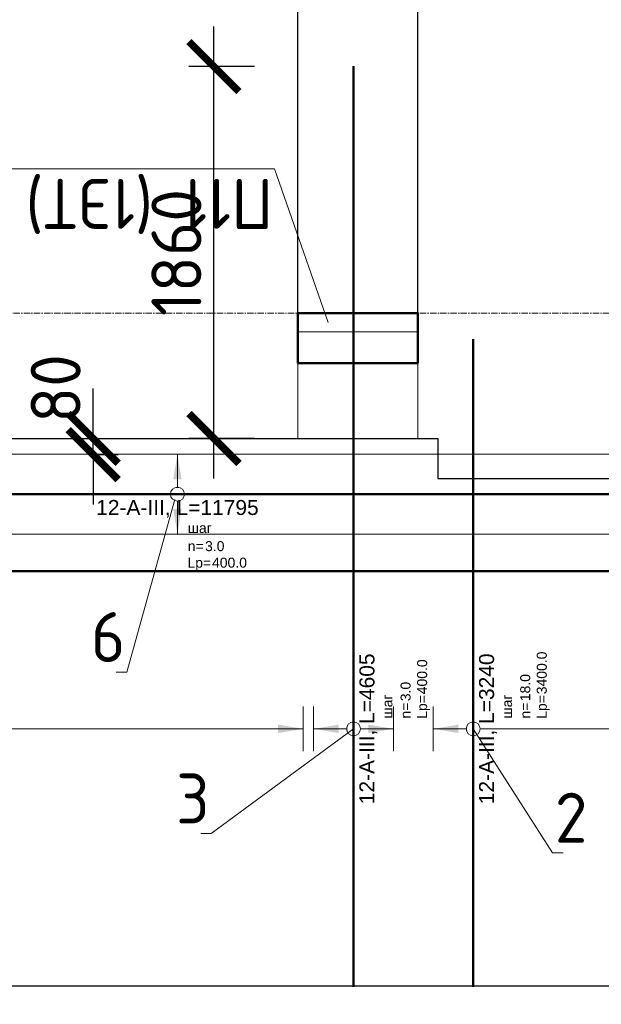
# Model space of a CAD drawing. Header units: millimetres. Extents: x 376598 to 1249954, y -318491 to -22134.
# Tile 224 of 256: x 607754 to 610661, y -31830 to -26905. Entities that reach past the tile are written whole.
import ezdxf
from ezdxf import colors
from ezdxf.entities.mleader import LeaderData, LeaderLine
from ezdxf.enums import TextEntityAlignment as Align
from ezdxf.math import Vec2, Vec3

# ---------------------------------------------------------------- set-up
doc = ezdxf.new("R2010")
doc.units = ezdxf.units.MM
doc.set_wipeout_variables(frame=1)
doc.linetypes.add('______5', pattern=[1100, 800, -100, 100, -100])
doc.linetypes.add('осевая', pattern=[50.8, 31.75, -6.35, 6.35, -6.35])
for name, color, linetype, lineweight in [('Standard', 7, 'Continuous', 25), ('АрмСтер', 2, 'Continuous', 50), ('Конструкции 0.5', 5, 'Continuous', 50), ('Оси', 40, '______5', 18), ('подоснова', 151, 'Continuous', 5), ('РАЗМЕРЫ', 1, 'Continuous', 9)]:
    doc.layers.add(name, color=color, linetype=linetype, lineweight=lineweight)
doc.layers.add('АрмСтер_атрибуты', color=2, linetype='Continuous', lineweight=0, plot=False)
doc.styles.add('GOST-2.304_Type-B', font='GOST_Common.ttf')
doc.styles.get("Standard").update_dxf_attribs({"font": 'arial.ttf'})
doc.styles.add('Аннотативный', font='arial.ttf')
doc.dimstyles.new('СПДС', dxfattribs={"dimscale": 100, "dimtxt": 2.5, "dimasz": 2.5, "dimexe": 1.25, "dimexo": 0, "dimtad": 1, "dimdec": 0, "dimtxsty": 'GOST-2.304_Type-B', "dimblk": 'ARCHTICK', "dimcen": 2.5, "dimdle": 2, "dimadec": 0, "dimazin": 2, "dimtfac": 0.75, "dimtdec": 0, "dimtmove": 1, "dimatfit": 3, "dimfxl": 1, "dimtolj": 1, "dimarcsym": 1})

# ---------------------------------------------------------------- blocks, each defined once
blk = doc.blocks.new('*U772')
at = {"layer": 'РАЗМЕРЫ'}
for p, q in [((112.5, 200), (-112.5, 200)), ((112.5, -200), (-112.5, -200))]:
    blk.add_line(p, q, dxfattribs=at)
at = {"layer": 'РАЗМЕРЫ', "ltscale": 15}
blk.add_line((0, -200), (0, 200), dxfattribs=at)
at = {"layer": 'РАЗМЕРЫ'}
for points in [[(0, 200), (20.9, 74.8), (-20.9, 74.8)], [(0, -200), (20.9, -74.8), (-20.9, -74.8)]]:
    blk.add_solid(points, dxfattribs=at)
at = {"layer": 'АрмСтер_атрибуты', "color": 215, "ltscale": 15, "style": 'Аннотативный'}
for s, p in [('шаг', (51.4, -194.2)), ('n=', (51.4, -285.1)), ('Lр=', (50.2, -367.8))]:
    blk.add_text(s, height=50, dxfattribs=at).set_placement(p)
at = {"layer": 'АрмСтер_атрибуты', "style": 'Аннотативный', "flags": 8}
blk.add_attdef('ПОЗ', (110, 29.6), '', height=75, dxfattribs=at)
at = {"layer": 'АрмСтер_атрибуты', "color": 215, "style": 'Аннотативный'}
for tag, p, flags in [('ШАГ', (190.9, -194.2), 10), ('КОЛ', (138, -285.1), 8), ('ШИРИНА', (172.9, -367.8), 8)]:
    blk.add_attdef(tag, p, '', height=50, dxfattribs=dict(at, flags=flags))
at = {"layer": 'АрмСтер_атрибуты', "flags": 9}
for tag, p in [('МАССА', (-2096, -410.5)), ('ОБОЗНАЧЕНИЕ', (-2096, -524.4))]:
    blk.add_attdef(tag, p, '', height=75, dxfattribs=at)
at = {"linetype": 'Continuous', "lineweight": 0}
blk.add_wipeout([(35, 0), (28.3, 20.6), (10.8, 33.3), (-10.8, 33.3), (-28.3, 20.6), (-35, 0), (-28.3, -20.6), (-10.8, -33.3), (10.8, -33.3), (28.3, -20.6)], dxfattribs=at)
at = {"color": 0, "linetype": 'ByBlock', "lineweight": -2, "ltscale": 100}
blk.add_line((-1290, 0), (3315, 0), dxfattribs=at)
at = {"layer": 'РАЗМЕРЫ'}
blk.add_circle((0, 0), 35, dxfattribs=at)
at = {"layer": 'АрмСтер_атрибуты', "style": 'Аннотативный', "flags": 8}
blk.add_attdef('НАИМЕНОВАНИЕ', text='', height=75, dxfattribs=at).set_placement((0, -29.3), align=Align.TOP_CENTER)
blk = doc.blocks.new('*U103')
at = {"layer": 'РАЗМЕРЫ'}
for p, q in [((112.5, 200), (-112.5, 200)), ((112.5, -2000), (-112.5, -2000))]:
    blk.add_line(p, q, dxfattribs=at)
at = {"layer": 'РАЗМЕРЫ', "ltscale": 15}
blk.add_line((0, -2000), (0, 200), dxfattribs=at)
at = {"layer": 'РАЗМЕРЫ'}
for points in [[(0, 200), (20.9, 74.8), (-20.9, 74.8)], [(0, -2000), (20.9, -1874.8), (-20.9, -1874.8)]]:
    blk.add_solid(points, dxfattribs=at)
at = {"layer": 'АрмСтер_атрибуты', "color": 215, "ltscale": 15, "style": 'Аннотативный'}
for s, p in [('шаг', (51.4, -194.2)), ('n=', (51.4, -285.1)), ('Lр=', (50.2, -367.8))]:
    blk.add_text(s, height=50, dxfattribs=at).set_placement(p)
at = {"layer": 'АрмСтер_атрибуты', "style": 'Аннотативный', "flags": 8}
blk.add_attdef('ПОЗ', (110, 29.6), '', height=75, dxfattribs=at)
at = {"layer": 'АрмСтер_атрибуты', "color": 215, "style": 'Аннотативный'}
for tag, p, flags in [('ШАГ', (190.9, -194.2), 10), ('КОЛ', (138, -285.1), 8), ('ШИРИНА', (172.9, -367.8), 8)]:
    blk.add_attdef(tag, p, '', height=50, dxfattribs=dict(at, flags=flags))
at = {"layer": 'АрмСтер_атрибуты', "flags": 9}
for tag, p in [('МАССА', (-2096, -410.5)), ('ОБОЗНАЧЕНИЕ', (-2096, -524.4))]:
    blk.add_attdef(tag, p, '', height=75, dxfattribs=at)
at = {"linetype": 'Continuous', "lineweight": 0}
blk.add_wipeout([(35, 0), (28.3, 20.6), (10.8, 33.3), (-10.8, 33.3), (-28.3, 20.6), (-35, 0), (-28.3, -20.6), (-10.8, -33.3), (10.8, -33.3), (28.3, -20.6)], dxfattribs=at)
at = {"color": 0, "linetype": 'ByBlock', "lineweight": -2, "ltscale": 100}
blk.add_line((-1290, 0), (1950, 0), dxfattribs=at)
at = {"layer": 'РАЗМЕРЫ'}
blk.add_circle((0, 0), 35, dxfattribs=at)
at = {"layer": 'АрмСтер_атрибуты', "style": 'Аннотативный', "flags": 8}
blk.add_attdef('НАИМЕНОВАНИЕ', text='', height=75, dxfattribs=at).set_placement((0, -29.3), align=Align.TOP_CENTER)
blk = doc.blocks.new('*U104')
at = {"layer": 'РАЗМЕРЫ'}
for p, q in [((112.5, 200), (-112.5, 200)), ((112.5, -3200), (-112.5, -3200))]:
    blk.add_line(p, q, dxfattribs=at)
at = {"layer": 'РАЗМЕРЫ', "ltscale": 15}
blk.add_line((0, -3200), (0, 200), dxfattribs=at)
at = {"layer": 'РАЗМЕРЫ'}
for points in [[(0, 200), (20.9, 74.8), (-20.9, 74.8)], [(0, -3200), (20.9, -3074.8), (-20.9, -3074.8)]]:
    blk.add_solid(points, dxfattribs=at)
at = {"layer": 'АрмСтер_атрибуты', "color": 215, "ltscale": 15, "style": 'Аннотативный'}
for s, p in [('шаг', (51.4, -194.2)), ('n=', (51.4, -285.1)), ('Lр=', (50.2, -367.8))]:
    blk.add_text(s, height=50, dxfattribs=at).set_placement(p)
at = {"layer": 'АрмСтер_атрибуты', "style": 'Аннотативный', "flags": 8}
blk.add_attdef('ПОЗ', (110, 29.6), '', height=75, dxfattribs=at)
at = {"layer": 'АрмСтер_атрибуты', "color": 215, "style": 'Аннотативный'}
for tag, p, flags in [('ШАГ', (190.9, -194.2), 10), ('КОЛ', (138, -285.1), 8), ('ШИРИНА', (172.9, -367.8), 8)]:
    blk.add_attdef(tag, p, '', height=50, dxfattribs=dict(at, flags=flags))
at = {"layer": 'АрмСтер_атрибуты', "flags": 9}
for tag, p in [('МАССА', (-2096, -410.5)), ('ОБОЗНАЧЕНИЕ', (-2096, -524.4))]:
    blk.add_attdef(tag, p, '', height=75, dxfattribs=at)
at = {"linetype": 'Continuous', "lineweight": 0}
blk.add_wipeout([(35, 0), (28.3, 20.6), (10.8, 33.3), (-10.8, 33.3), (-28.3, 20.6), (-35, 0), (-28.3, -20.6), (-10.8, -33.3), (10.8, -33.3), (28.3, -20.6)], dxfattribs=at)
at = {"color": 0, "linetype": 'ByBlock', "lineweight": -2, "ltscale": 100}
blk.add_line((-1290, 0), (1950, 0), dxfattribs=at)
at = {"layer": 'РАЗМЕРЫ'}
blk.add_circle((0, 0), 35, dxfattribs=at)
at = {"layer": 'АрмСтер_атрибуты', "style": 'Аннотативный', "flags": 8}
blk.add_attdef('НАИМЕНОВАНИЕ', text='', height=75, dxfattribs=at).set_placement((0, -29.3), align=Align.TOP_CENTER)
blk = doc.blocks.new('*U151')
at = {"color": 0, "linetype": 'ByBlock', "lineweight": -2, "ltscale": 100}
blk.add_line((-4765, 0), (42535, 0), dxfattribs=at)
at = {"layer": 'АрмСтер_атрибуты', "flags": 9}
for tag, p in [('МАССА', (5724, 4389.5)), ('ОБОЗНАЧЕНИЕ', (5724, 4275.6))]:
    blk.add_attdef(tag, p, '', height=75, dxfattribs=at)
at = {"layer": 'АрмСтер_атрибуты', "style": 'Аннотативный', "flags": 8}
blk.add_attdef('ПОЗ', (110, 29.6), '', height=75, dxfattribs=at)
blk.add_attdef('НАИМЕНОВАНИЕ', text='', height=75, dxfattribs=at).set_placement((0, -29.3), align=Align.TOP_CENTER)
at = {"layer": 'АрмСтер_атрибуты', "color": 215, "style": 'Аннотативный'}
for tag, p, flags in [('ШАГ', (190.9, -194.2), 10), ('КОЛ', (138, -285.1), 8), ('ШИРИНА', (172.9, -367.8), 8)]:
    blk.add_attdef(tag, p, '', height=50, dxfattribs=dict(at, flags=flags))
blk = doc.blocks.new('*U770')
at = {"layer": 'РАЗМЕРЫ'}
for p, q in [((112.5, 200), (-112.5, 200)), ((112.5, -200), (-112.5, -200))]:
    blk.add_line(p, q, dxfattribs=at)
at = {"layer": 'РАЗМЕРЫ', "ltscale": 15}
blk.add_line((0, -200), (0, 200), dxfattribs=at)
at = {"layer": 'РАЗМЕРЫ'}
for points in [[(0, 200), (20.9, 74.8), (-20.9, 74.8)], [(0, -200), (20.9, -74.8), (-20.9, -74.8)]]:
    blk.add_solid(points, dxfattribs=at)
at = {"layer": 'АрмСтер_атрибуты', "color": 215, "ltscale": 15, "style": 'Аннотативный'}
for s, p in [('шаг', (51.4, -194.2)), ('n=', (51.4, -285.1)), ('Lр=', (50.2, -367.8))]:
    blk.add_text(s, height=50, dxfattribs=at).set_placement(p)
at = {"layer": 'АрмСтер_атрибуты', "flags": 9}
for tag, p in [('МАССА', (8241.4, 4789.5)), ('ОБОЗНАЧЕНИЕ', (8241.4, 4675.6))]:
    blk.add_attdef(tag, p, '', height=75, dxfattribs=at)
at = {"layer": 'АрмСтер_атрибуты', "style": 'Аннотативный', "flags": 8}
blk.add_attdef('ПОЗ', (110, 29.6), '', height=75, dxfattribs=at)
at = {"layer": 'АрмСтер_атрибуты', "color": 215, "style": 'Аннотативный'}
for tag, p, flags in [('ШАГ', (190.9, -194.2), 10), ('КОЛ', (138, -285.1), 8), ('ШИРИНА', (172.9, -367.8), 8)]:
    blk.add_attdef(tag, p, '', height=50, dxfattribs=dict(at, flags=flags))
at = {"linetype": 'Continuous', "lineweight": 0}
blk.add_wipeout([(35, 0), (28.3, 20.6), (10.8, 33.3), (-10.8, 33.3), (-28.3, 20.6), (-35, 0), (-28.3, -20.6), (-10.8, -33.3), (10.8, -33.3), (28.3, -20.6)], dxfattribs=at)
at = {"color": 0, "linetype": 'ByBlock', "lineweight": -2, "ltscale": 100}
blk.add_line((-2247.6, 0), (9547.4, 0), dxfattribs=at)
at = {"layer": 'РАЗМЕРЫ'}
blk.add_circle((0, 0), 35, dxfattribs=at)
at = {"layer": 'АрмСтер_атрибуты', "style": 'Аннотативный', "flags": 8}
blk.add_attdef('НАИМЕНОВАНИЕ', text='', height=75, dxfattribs=at).set_placement((0, -29.3), align=Align.TOP_CENTER)
blk = doc.blocks.new('_None')
blk = doc.blocks.new('_ArchTick')
at = {"color": 0, "linetype": 'ByBlock', "const_width": 0.15}
blk.add_lwpolyline([(-0.5, -0.5), (0.5, 0.5)], dxfattribs=at)
blk = doc.blocks.new('*D2165')
at = {"layer": 'DEFPOINTS', "color": 0, "lineweight": 0, "transparency": 16777216}
for p in [(608724.9, -27139.4), (608928.2, -27139.4), (608928.2, -28999.5)]:
    blk.add_point(p, dxfattribs=at)
at = {"layer": 'РАЗМЕРЫ', "color": 0, "lineweight": -2, "transparency": 16777216}
for p, q in [((608724.9, -29199.5), (608724.9, -26939.4)), ((608928.2, -27139.4), (608599.9, -27139.4)), ((608928.2, -28999.5), (608599.9, -28999.5))]:
    blk.add_line(p, q, dxfattribs=at)
at = {"layer": 'РАЗМЕРЫ', "color": 0, "lineweight": -2, "transparency": 16777216, "xscale": 250, "yscale": 250, "zscale": 250}
for p, rotation in [((608724.9, -27139.4), 90), ((608724.9, -28999.5), 270)]:
    blk.add_blockref('_ArchTick', p, dxfattribs=dict(at, rotation=rotation))
at = {"layer": 'РАЗМЕРЫ', "color": 0, "lineweight": 0, "transparency": 16777216, "insert": (608537.4, -28069.4), "char_height": 250, "attachment_point": 5, "rotation": 90, "style": 'GOST-2.304_Type-B'}
blk.add_mtext('\\A1;1860', dxfattribs=at)
blk = doc.blocks.new('*D2634')
at = {"layer": 'DEFPOINTS', "color": 0, "lineweight": 0, "transparency": 16777216}
for p in [(609144.7, -26655.9), (606894.7, -28465.3), (609144.7, -28465.3)]:
    blk.add_point(p, dxfattribs=at)
at = {"layer": 'РАЗМЕРЫ', "color": 0, "lineweight": -2, "transparency": 16777216}
for p, q in [((606894.7, -28465.3), (606894.7, -26530.9)), ((609144.7, -28465.3), (609144.7, -26530.9)), ((606694.7, -26655.9), (609344.7, -26655.9))]:
    blk.add_line(p, q, dxfattribs=at)
at = {"layer": 'РАЗМЕРЫ', "color": 0, "lineweight": -2, "transparency": 16777216, "xscale": 250, "yscale": 250, "zscale": 250, "rotation": 180}
blk.add_blockref('_ArchTick', (606894.7, -26655.9), dxfattribs=at)
at = {"layer": 'РАЗМЕРЫ', "color": 0, "lineweight": -2, "transparency": 16777216, "xscale": 250, "yscale": 250, "zscale": 250}
blk.add_blockref('_ArchTick', (609144.7, -26655.9), dxfattribs=at)
at = {"layer": 'РАЗМЕРЫ', "color": 0, "lineweight": 0, "transparency": 16777216, "insert": (608019.7, -26468.4), "char_height": 250, "attachment_point": 5, "style": 'GOST-2.304_Type-B'}
blk.add_mtext('\\A1;2250', dxfattribs=at)
blk = doc.blocks.new('*D2635')
at = {"layer": 'DEFPOINTS', "color": 0, "lineweight": 0, "transparency": 16777216}
for p in [(609744.7, -26655.9), (609144.7, -28465.3), (609744.7, -28465.3)]:
    blk.add_point(p, dxfattribs=at)
at = {"layer": 'РАЗМЕРЫ', "color": 0, "lineweight": -2, "transparency": 16777216}
for p, q in [((609444.7, -26655.9), (609547.8, -26312.1)), ((609547.8, -26312.1), (610147.8, -26312.1)), ((609144.7, -28465.3), (609144.7, -26530.9)), ((609744.7, -28465.3), (609744.7, -26530.9)), ((608944.7, -26655.9), (609944.7, -26655.9))]:
    blk.add_line(p, q, dxfattribs=at)
at = {"layer": 'РАЗМЕРЫ', "color": 0, "lineweight": -2, "transparency": 16777216, "xscale": 250, "yscale": 250, "zscale": 250, "rotation": 180}
blk.add_blockref('_ArchTick', (609144.7, -26655.9), dxfattribs=at)
at = {"layer": 'РАЗМЕРЫ', "color": 0, "lineweight": -2, "transparency": 16777216, "xscale": 250, "yscale": 250, "zscale": 250}
blk.add_blockref('_ArchTick', (609744.7, -26655.9), dxfattribs=at)
at = {"layer": 'РАЗМЕРЫ', "color": 0, "lineweight": 0, "transparency": 16777216, "insert": (609847.8, -26124.6), "char_height": 250, "attachment_point": 5, "style": 'GOST-2.304_Type-B'}
blk.add_mtext('\\A1;600', dxfattribs=at)
blk = doc.blocks.new('*D2636')
at = {"layer": 'DEFPOINTS', "color": 0, "lineweight": 0, "transparency": 16777216}
for p in [(609144.7, -26655.9), (609144.7, -28465.3), (609744.7, -28465.3)]:
    blk.add_point(p, dxfattribs=at)
at = {"layer": 'РАЗМЕРЫ', "color": 0, "lineweight": -2, "transparency": 16777216}
for p, q in [((609444.7, -26655.9), (609547.8, -26312.1)), ((609547.8, -26312.1), (610147.8, -26312.1)), ((609144.7, -28465.3), (609144.7, -26530.9)), ((609744.7, -28465.3), (609744.7, -26530.9)), ((609944.7, -26655.9), (608944.7, -26655.9))]:
    blk.add_line(p, q, dxfattribs=at)
at = {"layer": 'РАЗМЕРЫ', "color": 0, "lineweight": -2, "transparency": 16777216, "xscale": 250, "yscale": 250, "zscale": 250, "rotation": 180}
blk.add_blockref('_ArchTick', (609144.7, -26655.9), dxfattribs=at)
at = {"layer": 'РАЗМЕРЫ', "color": 0, "lineweight": -2, "transparency": 16777216, "xscale": 250, "yscale": 250, "zscale": 250}
blk.add_blockref('_ArchTick', (609744.7, -26655.9), dxfattribs=at)
at = {"layer": 'РАЗМЕРЫ', "color": 0, "lineweight": 0, "transparency": 16777216, "insert": (609847.8, -26124.6), "char_height": 250, "attachment_point": 5, "style": 'GOST-2.304_Type-B'}
blk.add_mtext('\\A1;600', dxfattribs=at)
blk = doc.blocks.new('*D2637')
at = {"layer": 'DEFPOINTS', "color": 0, "lineweight": 0, "transparency": 16777216}
for p in [(613894.7, -26655.9), (609144.7, -28465.3), (613894.7, -28465.3)]:
    blk.add_point(p, dxfattribs=at)
at = {"layer": 'РАЗМЕРЫ', "color": 0, "lineweight": -2, "transparency": 16777216}
for p, q in [((609144.7, -28465.3), (609144.7, -26530.9)), ((613894.7, -28465.3), (613894.7, -26530.9)), ((608944.7, -26655.9), (614094.7, -26655.9))]:
    blk.add_line(p, q, dxfattribs=at)
at = {"layer": 'РАЗМЕРЫ', "color": 0, "lineweight": -2, "transparency": 16777216, "xscale": 250, "yscale": 250, "zscale": 250, "rotation": 180}
blk.add_blockref('_ArchTick', (609144.7, -26655.9), dxfattribs=at)
at = {"layer": 'РАЗМЕРЫ', "color": 0, "lineweight": -2, "transparency": 16777216, "xscale": 250, "yscale": 250, "zscale": 250}
blk.add_blockref('_ArchTick', (613894.7, -26655.9), dxfattribs=at)
at = {"layer": 'РАЗМЕРЫ', "color": 0, "lineweight": 0, "transparency": 16777216, "insert": (611519.7, -26468.4), "char_height": 250, "attachment_point": 5, "style": 'GOST-2.304_Type-B'}
blk.add_mtext('\\A1;4750', dxfattribs=at)
blk = doc.blocks.new('*D2649')
at = {"layer": 'DEFPOINTS', "color": 0, "lineweight": 0, "transparency": 16777216}
for p in [(608121.1, -28999.5), (608121.1, -28999.5), (608121.1, -29079.9)]:
    blk.add_point(p, dxfattribs=at)
at = {"layer": 'РАЗМЕРЫ', "color": 0, "lineweight": -2, "transparency": 16777216}
for p, q in [((608121.1, -28999.5), (608121.1, -28749.5)), ((608121.1, -28999.5), (608246.1, -28999.5)), ((608121.1, -29079.9), (608121.1, -28999.5)), ((608121.1, -29079.9), (608246.1, -29079.9)), ((608121.1, -29079.9), (608121.1, -29329.9))]:
    blk.add_line(p, q, dxfattribs=at)
at = {"layer": 'РАЗМЕРЫ', "color": 0, "lineweight": -2, "transparency": 16777216, "xscale": 250, "yscale": 250, "zscale": 250}
for p, rotation in [((608121.1, -28999.5), 270), ((608121.1, -29079.9), 90)]:
    blk.add_blockref('_ArchTick', p, dxfattribs=dict(at, rotation=rotation))
at = {"layer": 'РАЗМЕРЫ', "color": 0, "lineweight": 0, "transparency": 16777216, "insert": (607933.6, -28749.5), "char_height": 250, "attachment_point": 5, "rotation": 90, "style": 'GOST-2.304_Type-B'}
blk.add_mtext('\\A1;80', dxfattribs=at)
blk = doc.blocks.new('попрап')
at = {"layer": 'Конструкции 0.5', "elevation": -4157.4}
blk.add_lwpolyline([(467442.7, 67159.9), (468042.7, 67159.9), (468042.7, 66909.9), (467442.7, 66909.9)], close=True, dxfattribs=at)
at = {"layer": 'Оси', "color": 16, "linetype": 'осевая', "lineweight": 0, "transparency": 33554687}
blk.add_line((417464.3, 66909.9, -4157.4), (473760.9, 66909.9, -4157.4), dxfattribs=at)
at = {"layer": 'подоснова', "color": 5, "ltscale": 0.3}
ml = blk.add_multileader_mtext('Standard', dxfattribs=at)
ml.set_content('П11 (1ЭТ)', color=5, style='GOST-2.304_Type-B')
ml.set_leader_properties(color=256, linetype='ByLayer', lineweight=15)
ml.set_arrow_properties(name='NONE')
ml.build(insert=Vec2(0, 0))
ml.multileader.update_dxf_attribs({"text_left_attachment_type": 6, "text_right_attachment_type": 6, "dogleg_length": 0.1, "arrow_head_size": 18})
ctx = ml.context
ctx.base_point, ctx.char_height, ctx.arrow_head_size, ctx.landing_gap_size, ctx.plane_origin = Vec3(468159.6, 66188, -1417.4), 250, 18, 20, Vec3(460554.1, 68615.6, -1417.4)
ctx.left_attachment, ctx.right_attachment, ctx.text_align_type = 6, 6, 1
notes = []
notes.append((ctx, [(0, (1, 1, 0), (468159.5, 66188, -1417.4), (1, 0), 0.1, [(0, [(467891.8, 66957.6, -1417.4)], 0, [])])]))
ctx.mtext.insert, ctx.mtext.alignment, ctx.mtext.flow_direction = Vec3(468784.9, 66488, -1417.4), 2, 5
for ctx, leaders in notes:
    for number, flags, end, landing, length, lines in leaders:
        leader = LeaderData()
        leader.index, (leader.has_last_leader_line, leader.has_dogleg_vector, leader.attachment_direction) = number, flags
        leader.last_leader_point, leader.dogleg_vector, leader.dogleg_length = Vec3(end), Vec3(landing), length
        for number, points, colour, breaks in lines:
            line = LeaderLine()
            line.index, line.vertices, line.color, line.breaks = number, Vec3.list(points), colors.encode_raw_color(colour), breaks
            leader.lines.append(line)
        ctx.leaders.append(leader)

msp = doc.modelspace()

# ---------------------------------------------------------------- linework, layer by layer
at = {"color": 8, "lineweight": 0, "true_color": 0x787a7d}
msp.add_lwpolyline([(609744.7, -28999.5), (609144.7, -28999.5), (609144.7, -28465.3), (609744.7, -28465.3)], close=True, dxfattribs=at)
at = {"layer": 'Standard', "color": 7, "linetype": 'Continuous', "lineweight": 25, "transparency": 33554687}
for p, q in [((606294.8, -28999.5), (609844.7, -28999.5)), ((653669.7, -31739.5), (605994.8, -31739.5))]:
    msp.add_line(p, q, dxfattribs=at)

# ---------------------------------------------------------------- next in the draw order: block references
at = {"layer": 'АрмСтер', "ltscale": 15}
ref = msp.add_blockref('*U772', (609422.8, -30451.9), dxfattribs=dict(at, rotation=90))
ref.add_attrib('НАИМЕНОВАНИЕ', '12-A-III, L=4605', dxfattribs={"layer": 'АрмСтер_атрибуты', "height": 75, "rotation": 90, "style": 'Аннотативный', "flags": 8}).set_placement((609452.2, -30451.9), align=Align.TOP_CENTER)
ref.add_attrib('КОЛ', '3.0', (609708, -30313.8), dxfattribs={"layer": 'АрмСтер_атрибуты', "color": 215, "height": 50, "rotation": 90, "style": 'Аннотативный', "flags": 8})
ref.add_attrib('ШИРИНА', '400.0', (609790.6, -30279), dxfattribs={"layer": 'АрмСтер_атрибуты', "color": 215, "height": 50, "rotation": 90, "style": 'Аннотативный', "flags": 8})
ref = msp.add_blockref('*U103', (607171, -30451.9), dxfattribs=dict(at, rotation=90))
ref.add_attrib('НАИМЕНОВАНИЕ', '12-A-III, L=3240', dxfattribs={"layer": 'АрмСтер_атрибуты', "height": 75, "rotation": 90, "style": 'Аннотативный', "flags": 8}).set_placement((607200.4, -30451.9), align=Align.TOP_CENTER)
ref.add_attrib('КОЛ', '12.0', (607456.2, -30313.8), dxfattribs={"layer": 'АрмСтер_атрибуты', "color": 215, "height": 50, "rotation": 90, "style": 'Аннотативный', "flags": 8})
ref.add_attrib('ШИРИНА', '2200.0', (607538.8, -30279), dxfattribs={"layer": 'АрмСтер_атрибуты', "color": 215, "height": 50, "rotation": 90, "style": 'Аннотативный', "flags": 8})

# ---------------------------------------------------------------- next in the draw order: block references
ref = msp.add_blockref('*U104', (610021, -30451.9), dxfattribs=dict(at, rotation=90))
ref.add_attrib('НАИМЕНОВАНИЕ', '12-A-III, L=3240', dxfattribs={"layer": 'АрмСтер_атрибуты', "height": 75, "rotation": 90, "style": 'Аннотативный', "flags": 8}).set_placement((610050.4, -30451.9), align=Align.TOP_CENTER)
ref.add_attrib('КОЛ', '18.0', (610306.2, -30313.8), dxfattribs={"layer": 'АрмСтер_атрибуты', "color": 215, "height": 50, "rotation": 90, "style": 'Аннотативный', "flags": 8})
ref.add_attrib('ШИРИНА', '3400.0', (610388.8, -30279), dxfattribs={"layer": 'АрмСтер_атрибуты', "color": 215, "height": 50, "rotation": 90, "style": 'Аннотативный', "flags": 8})

# ---------------------------------------------------------------- next in the draw order: dimensions: what is measured, and where the dimension line sits
at = {"layer": 'РАЗМЕРЫ', "color": 4, "lineweight": 0}
for base, p1, p2, picture, middle in [((609744.7, -26655.9), (609144.7, -28465.3), (609744.7, -28465.3), '*D2635', (609610.3, -26124.6)), ((609144.7, -26655.9), (609744.7, -28465.3), (609144.7, -28465.3), '*D2636', (609610.3, -26124.6)), ((609144.7, -26655.9), (606894.7, -28465.3), (609144.7, -28465.3), '*D2634', (608019.7, -26468.4)), ((613894.7, -26655.9), (609144.7, -28465.3), (613894.7, -28465.3), '*D2637', (611519.7, -26468.4))]:
    dim = msp.add_linear_dim(base=base, p1=p1, p2=p2, dimstyle='СПДС', dxfattribs=at)
    dim.commit()
    dim.dimension.update_dxf_attribs({"geometry": picture, "text_midpoint": middle})

# ---------------------------------------------------------------- next in the draw order: block references
at = {"layer": 'АрмСтер', "ltscale": 15}
msp.add_blockref('*U151', (611060.3, -29664, -720), dxfattribs=at)

# ---------------------------------------------------------------- next in the draw order: linework, layer by layer
at = {"layer": 'Standard', "color": 7, "linetype": 'Continuous', "lineweight": 25, "transparency": 33554687}
msp.add_lwpolyline([(609844.7, -28999.5), (609844.7, -29199.5), (612744.8, -29199.5), (612744.8, -28999.5)], dxfattribs=at)

# ---------------------------------------------------------------- next in the draw order: leaders
at = {"layer": 'подоснова'}
ml = msp.add_multileader_mtext('Standard', dxfattribs=at)
ml.set_content('3', color=256, style='GOST-2.304_Type-B')
ml.set_leader_properties(color=256, linetype='ByLayer', lineweight=15)
ml.set_arrow_properties(name='NONE')
ml.build(insert=Vec2(0, 0))
ml.multileader.update_dxf_attribs({"text_left_attachment_type": 6, "text_right_attachment_type": 6, "dogleg_length": 10, "arrow_head_size": 18})
ctx = ml.context
ctx.base_point, ctx.char_height, ctx.arrow_head_size, ctx.landing_gap_size, ctx.plane_origin = Vec3(608536.7, -30975.5), 250, 18, 20, Vec3(609048.9, -29396.8)
ctx.left_attachment, ctx.right_attachment, ctx.text_align_type = 6, 6, 1
notes = []
notes.append((ctx, [(1, (1, 1, 0), (608711.7, -30975.5), (-1, 0), 10, [(0, [(609422.7, -30451.7)], 0, [])])]))
ctx.mtext.insert, ctx.mtext.width, ctx.mtext.alignment, ctx.mtext.flow_direction = Vec3(608619.2, -30675.5), 22.898, 2, 5
ml = msp.add_multileader_mtext('Standard', dxfattribs=at)
ml.set_content('2', color=256, style='GOST-2.304_Type-B')
ml.set_leader_properties(color=256, linetype='ByLayer', lineweight=15)
ml.set_arrow_properties(name='NONE')
ml.build(insert=Vec2(0, 0))
ml.multileader.update_dxf_attribs({"text_left_attachment_type": 6, "text_right_attachment_type": 6, "dogleg_length": 10, "arrow_head_size": 18})
ctx = ml.context
ctx.base_point, ctx.char_height, ctx.arrow_head_size, ctx.landing_gap_size, ctx.plane_origin = Vec3(610428.1, -31071.7), 250, 18, 20, Vec3(610940.2, -29493)
ctx.left_attachment, ctx.right_attachment, ctx.text_align_type = 6, 6, 1
notes.append((ctx, [(0, (1, 1, 0), (610418.1, -31071.7), (1, 0), 10, [(0, [(610021, -30451.9)], 0, [])])]))
ctx.mtext.insert, ctx.mtext.width, ctx.mtext.alignment, ctx.mtext.flow_direction = Vec3(610510.6, -30771.7), 22.898, 2, 5
for ctx, leaders in notes:
    for number, flags, end, landing, length, lines in leaders:
        leader = LeaderData()
        leader.index, (leader.has_last_leader_line, leader.has_dogleg_vector, leader.attachment_direction) = number, flags
        leader.last_leader_point, leader.dogleg_vector, leader.dogleg_length = Vec3(end), Vec3(landing), length
        for number, points, colour, breaks in lines:
            line = LeaderLine()
            line.index, line.vertices, line.color, line.breaks = number, Vec3.list(points), colors.encode_raw_color(colour), breaks
            leader.lines.append(line)
        ctx.leaders.append(leader)

# ---------------------------------------------------------------- next in the draw order: block references
at = {"layer": 'АрмСтер', "ltscale": 15}
ref = msp.add_blockref('*U770', (608542.4, -29277.9), dxfattribs=at)
ref.add_attrib('НАИМЕНОВАНИЕ', '12-A-III, L=11795', dxfattribs={"layer": 'АрмСтер_атрибуты', "height": 75, "style": 'Аннотативный', "flags": 8}).set_placement((608542.4, -29307.2), align=Align.TOP_CENTER)
ref.add_attrib('КОЛ', '3.0', (608680.4, -29563), dxfattribs={"layer": 'АрмСтер_атрибуты', "color": 215, "height": 50, "style": 'Аннотативный', "flags": 8})
ref.add_attrib('ШИРИНА', '400.0', (608715.3, -29645.7), dxfattribs={"layer": 'АрмСтер_атрибуты', "color": 215, "height": 50, "style": 'Аннотативный', "flags": 8})

# ---------------------------------------------------------------- next in the draw order: linework, layer by layer
at = {"layer": 'РАЗМЕРЫ', "color": 4}
msp.add_lwpolyline([(606294.8, -29077.9), (618122.6, -29077.9), (618122.6, -29477.9), (606294.8, -29477.9)], close=True, dxfattribs=at)

# ---------------------------------------------------------------- next in the draw order: block references
at = {"color": 1, "lineweight": 0, "rotation": 180}
msp.add_blockref('попрап', (1077187.4, 38537.6, 4157.4), dxfattribs=at)

# ---------------------------------------------------------------- next in the draw order: dimensions: what is measured, and where the dimension line sits
at = {"layer": 'РАЗМЕРЫ', "color": 1, "lineweight": 0}
dim = msp.add_linear_dim(base=(608724.9, -27139.4, 360), p1=(608928.2, -28999.5, 360), p2=(608928.2, -27139.4, 360), angle=90, dimstyle='СПДС', dxfattribs=at)
dim.commit()
dim.dimension.update_dxf_attribs({"geometry": '*D2165', "text_midpoint": (608537.4, -28069.4, 360)})
at = {"layer": 'РАЗМЕРЫ', "color": 4, "lineweight": 0}
dim = msp.add_linear_dim(base=(608121.1, -28999.5), p1=(608121.1, -29079.9), p2=(608121.1, -28999.5), angle=90, dimstyle='СПДС', dxfattribs=at)
dim.commit()
dim.dimension.update_dxf_attribs({"geometry": '*D2649', "text_midpoint": (608121.1, -28749.5), "dimtype": 160})

# ---------------------------------------------------------------- next in the draw order: leaders
at = {"layer": 'подоснова'}
ml = msp.add_multileader_mtext('Standard', dxfattribs=at)
ml.set_content('6', color=256, style='GOST-2.304_Type-B')
ml.set_leader_properties(color=256, linetype='ByLayer', lineweight=15)
ml.set_arrow_properties(name='NONE')
ml.build(insert=Vec2(0, 0))
ml.multileader.update_dxf_attribs({"text_left_attachment_type": 6, "text_right_attachment_type": 6, "dogleg_length": 10, "arrow_head_size": 18})
ctx = ml.context
ctx.base_point, ctx.char_height, ctx.arrow_head_size, ctx.landing_gap_size, ctx.plane_origin = Vec3(608113.6, -30167.9), 250, 18, 20, Vec3(602620.1, -27450.7)
ctx.left_attachment, ctx.right_attachment, ctx.text_align_type = 6, 6, 1
notes = []
notes.append((ctx, [(1, (1, 1, 0), (608288.6, -30167.9), (-1, 0), 10, [(0, [(608529.9, -29304.8)], 0, [])])]))
ctx.mtext.insert, ctx.mtext.width, ctx.mtext.alignment, ctx.mtext.flow_direction = Vec3(608196.1, -29867.9), 22.898, 2, 5
for ctx, leaders in notes:
    for number, flags, end, landing, length, lines in leaders:
        leader = LeaderData()
        leader.index, (leader.has_last_leader_line, leader.has_dogleg_vector, leader.attachment_direction) = number, flags
        leader.last_leader_point, leader.dogleg_vector, leader.dogleg_length = Vec3(end), Vec3(landing), length
        for number, points, colour, breaks in lines:
            line = LeaderLine()
            line.index, line.vertices, line.color, line.breaks = number, Vec3.list(points), colors.encode_raw_color(colour), breaks
            leader.lines.append(line)
        ctx.leaders.append(leader)

doc.saveas('drawing.dxf')
